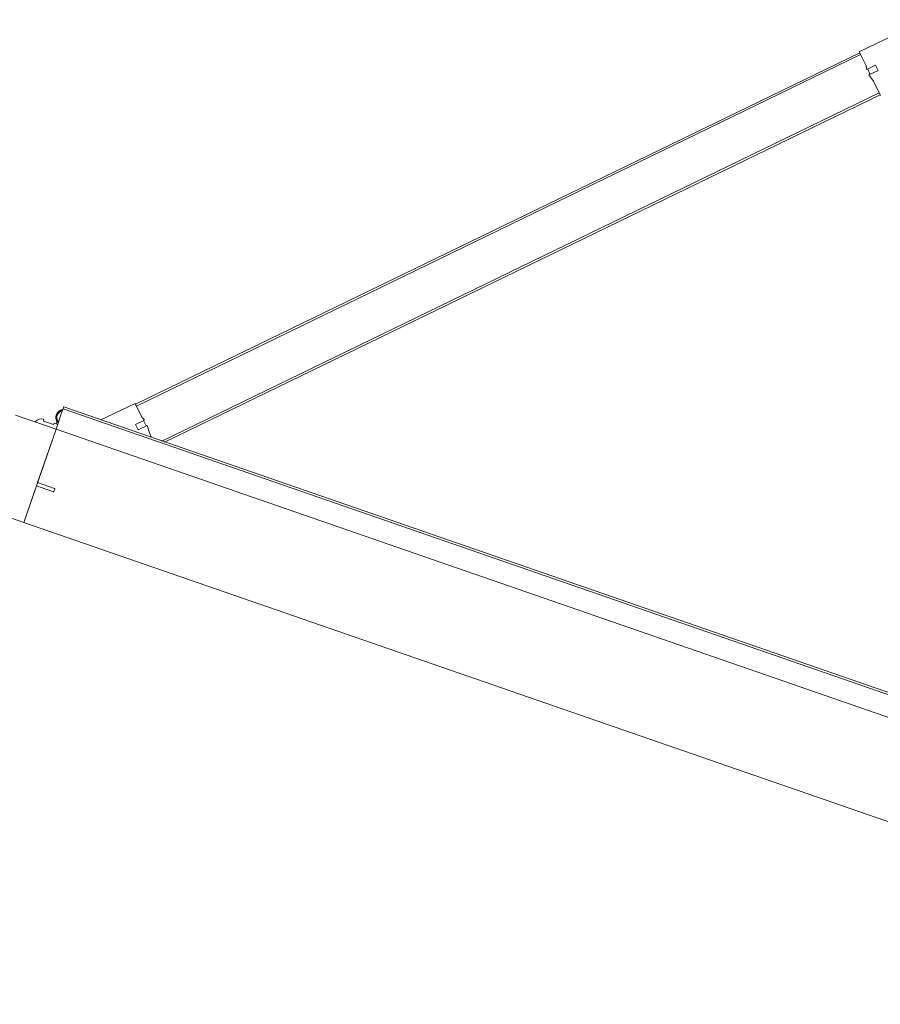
# Model space of a CAD drawing. Header units: millimetres. Extents: x 1512 to 2105, y 794 to 1149.
# Tile 60 of 256: x 1721.658 to 1722.545, y 847.854 to 848.869. Entities that reach past the tile are written whole.
import ezdxf

# ---------------------------------------------------------------- set-up
doc = ezdxf.new("R2010")
doc.units = ezdxf.units.MM
doc.layers.add('A-DOOR', color=31, linetype='Continuous', lineweight=9)

# ---------------------------------------------------------------- blocks, each defined once
blk = doc.blocks.new('5-panel_Bi-fold_external_door_10806 - Type 1-V7-اول')
at = {"layer": 'A-DOOR'}
for p, q in [((-1.6227, 0.7434), (-1.6764, 0.6897)), ((-1.6757, 0.689), (-2.262, 0.1027)), ((-1.6743, 0.6876), (-2.2606, 0.1012)), ((-1.6764, 0.6897), (-1.6652, 0.6785)), ((-1.6757, 0.689), (-1.6743, 0.6876)), ((-1.6632, 0.675), (-1.6561, 0.6821)), ((-1.6561, 0.6821), (-1.6518, 0.6779)), ((-1.6652, 0.6785), (-1.6632, 0.675)), ((-1.6624, 0.6757), (-1.6582, 0.6715)), ((-1.6518, 0.6779), (-1.6592, 0.6705)), ((-1.6592, 0.6705), (-1.6526, 0.6659)), ((-1.6526, 0.6659), (-1.641, 0.6543)), ((-1.6432, 0.6565), (-2.2239, 0.0757)), ((-1.6417, 0.655), (-2.2211, 0.0757)), ((-1.6432, 0.6565), (-1.6417, 0.655)), ((-2.2627, 0.1034), (-2.2904, 0.0757)), ((-2.2516, 0.0922), (-2.2627, 0.1034)), ((-2.2606, 0.1012), (-2.262, 0.1027)), ((-2.248, 0.0901), (-2.2516, 0.0922)), ((-2.2551, 0.083), (-2.248, 0.0901)), ((-2.2509, 0.0788), (-2.2551, 0.083)), ((-2.2435, 0.0861), (-2.2509, 0.0788)), ((-2.2445, 0.0851), (-2.2488, 0.0894)), ((-2.2389, 0.0796), (-2.2435, 0.0861)), ((2.581, 0.0759), (-2.331, 0.0759)), ((-2.331, 0.0755), (-2.331, 0.0759)), ((-2.331, 0.0743), (-2.331, 0.0755)), ((-2.331, 0.0737), (-2.331, 0.0743)), ((2.581, 0.0737), (-2.331, 0.0737)), ((-2.331, 0.0693), (-2.331, 0.0737)), ((-2.2351, 0.0757), (-2.2389, 0.0796)), ((-2.331, 0.0538), (-2.331, 0.0693)), ((-2.331, 0.0516), (-2.375, 0.0516)), ((-2.3461, 0.0569), (-2.3469, 0.0569)), ((-2.3461, 0.0569), (-2.3469, 0.0569)), ((-2.3461, 0.0553), (-2.3461, 0.0569)), ((-2.3461, 0.0553), (-2.3461, 0.0569)), ((-2.335, 0.0553), (-2.3461, 0.0553)), ((-2.331, 0.0569), (-2.335, 0.0569)), ((-2.335, 0.0569), (-2.335, 0.0553)), ((-2.3325, 0.0594), (-2.3325, 0.0569)), ((-2.3325, 0.0594), (-2.3325, 0.0569)), ((-2.3325, 0.0594), (-2.3325, 0.0569)), ((-2.3325, 0.0594), (-2.3325, 0.0569)), ((-2.331, 0.0516), (-2.331, 0.0538)), ((-2.331, -0.05), (-2.331, 0.0516)), ((-2.331, 0.0516), (2.581, 0.0516)), ((-2.331, -0.0065), (-2.331, 0.0516)), ((-2.3125, -0.0065), (-2.331, -0.0065)), ((-2.312, -0.0097), (-2.312, -0.007)), ((-2.331, -0.05), (-2.331, -0.0102)), ((-2.331, -0.0102), (-2.3125, -0.0102)), ((-2.375, -0.05), (-2.331, -0.05)), ((-2.331, -0.05), (2.581, -0.05))]:
    blk.add_line(p, q, dxfattribs=at)
at = {"layer": 'A-DOOR', "flags": 128}
blk.add_lwpolyline([(-2.3312, 0.0727), (-2.3315, 0.0725), (-2.3317, 0.0724), (-2.332, 0.0722), (-2.3323, 0.072), (-2.3325, 0.0718), (-2.3328, 0.0716), (-2.333, 0.0714), (-2.3332, 0.0712), (-2.3335, 0.0709), (-2.3337, 0.0707), (-2.3339, 0.0704), (-2.3341, 0.0702), (-2.3342, 0.0699), (-2.3344, 0.0696), (-2.3346, 0.0694), (-2.3347, 0.0691), (-2.3348, 0.0688), (-2.335, 0.0685), (-2.3351, 0.0682), (-2.3352, 0.0679), (-2.3352, 0.0676), (-2.3353, 0.0673), (-2.3354, 0.067), (-2.3354, 0.0666), (-2.3355, 0.0663), (-2.3355, 0.066), (-2.3355, 0.0657), (-2.3355, 0.0654), (-2.3355, 0.065), (-2.3355, 0.0647), (-2.3354, 0.0644), (-2.3354, 0.0641), (-2.3353, 0.0638), (-2.3352, 0.0635), (-2.3351, 0.0632), (-2.335, 0.0629), (-2.3349, 0.0626), (-2.3348, 0.0623), (-2.3346, 0.062), (-2.3345, 0.0617), (-2.3343, 0.0614), (-2.3342, 0.0612), (-2.334, 0.0609), (-2.3338, 0.0606), (-2.3336, 0.0604), (-2.3334, 0.0602), (-2.3331, 0.0599), (-2.3329, 0.0597), (-2.3327, 0.0595), (-2.3324, 0.0593), (-2.3322, 0.0591), (-2.3319, 0.0589), (-2.3316, 0.0587), (-2.3313, 0.0586), (-2.3311, 0.0584)], dxfattribs=at)
blk.add_lwpolyline([(-2.3312, 0.0727), (-2.3315, 0.0725), (-2.3317, 0.0724), (-2.332, 0.0722), (-2.3323, 0.072), (-2.3325, 0.0718), (-2.3328, 0.0716), (-2.333, 0.0714), (-2.3332, 0.0712), (-2.3335, 0.0709), (-2.3337, 0.0707), (-2.3339, 0.0704), (-2.3341, 0.0702), (-2.3342, 0.0699), (-2.3344, 0.0696), (-2.3346, 0.0694), (-2.3347, 0.0691), (-2.3348, 0.0688), (-2.335, 0.0685), (-2.3351, 0.0682), (-2.3352, 0.0679), (-2.3352, 0.0676), (-2.3353, 0.0673), (-2.3354, 0.067), (-2.3354, 0.0666), (-2.3355, 0.0663), (-2.3355, 0.066), (-2.3355, 0.0657), (-2.3355, 0.0654), (-2.3355, 0.065), (-2.3355, 0.0647), (-2.3354, 0.0644), (-2.3354, 0.0641), (-2.3353, 0.0638), (-2.3352, 0.0635), (-2.3351, 0.0632), (-2.335, 0.0629), (-2.3349, 0.0626), (-2.3348, 0.0623), (-2.3346, 0.062), (-2.3345, 0.0617), (-2.3343, 0.0614), (-2.3342, 0.0612), (-2.334, 0.0609), (-2.3338, 0.0606), (-2.3336, 0.0604), (-2.3334, 0.0602), (-2.3331, 0.0599), (-2.3329, 0.0597), (-2.3327, 0.0595), (-2.3324, 0.0593), (-2.3322, 0.0591), (-2.3319, 0.0589), (-2.3316, 0.0587), (-2.3313, 0.0586), (-2.3311, 0.0584)], dxfattribs=at)
blk.add_lwpolyline([(-2.3312, 0.0727), (-2.3315, 0.0725), (-2.3317, 0.0724), (-2.332, 0.0722), (-2.3323, 0.072), (-2.3325, 0.0718), (-2.3328, 0.0716), (-2.333, 0.0714), (-2.3332, 0.0712), (-2.3335, 0.0709), (-2.3337, 0.0707), (-2.3339, 0.0704), (-2.3341, 0.0702), (-2.3342, 0.0699), (-2.3344, 0.0696), (-2.3346, 0.0694), (-2.3347, 0.0691), (-2.3348, 0.0688), (-2.335, 0.0685), (-2.3351, 0.0682), (-2.3352, 0.0679), (-2.3352, 0.0676), (-2.3353, 0.0673), (-2.3354, 0.067), (-2.3354, 0.0666), (-2.3355, 0.0663), (-2.3355, 0.066), (-2.3355, 0.0657), (-2.3355, 0.0654), (-2.3355, 0.065), (-2.3355, 0.0647), (-2.3354, 0.0644), (-2.3354, 0.0641), (-2.3353, 0.0638), (-2.3352, 0.0635), (-2.3351, 0.0632), (-2.335, 0.0629), (-2.3349, 0.0626), (-2.3348, 0.0623), (-2.3346, 0.062), (-2.3345, 0.0617), (-2.3343, 0.0614), (-2.3342, 0.0612), (-2.334, 0.0609), (-2.3338, 0.0606), (-2.3336, 0.0604), (-2.3334, 0.0602), (-2.3331, 0.0599), (-2.3329, 0.0597), (-2.3327, 0.0595), (-2.3324, 0.0593), (-2.3322, 0.0591), (-2.3319, 0.0589), (-2.3316, 0.0587), (-2.3313, 0.0586), (-2.3311, 0.0584)], dxfattribs=at)
blk.add_lwpolyline([(-2.3312, 0.0727), (-2.3315, 0.0725), (-2.3317, 0.0724), (-2.332, 0.0722), (-2.3323, 0.072), (-2.3325, 0.0718), (-2.3328, 0.0716), (-2.333, 0.0714), (-2.3332, 0.0712), (-2.3335, 0.0709), (-2.3337, 0.0707), (-2.3339, 0.0704), (-2.3341, 0.0702), (-2.3342, 0.0699), (-2.3344, 0.0696), (-2.3346, 0.0694), (-2.3347, 0.0691), (-2.3348, 0.0688), (-2.335, 0.0685), (-2.3351, 0.0682), (-2.3352, 0.0679), (-2.3352, 0.0676), (-2.3353, 0.0673), (-2.3354, 0.067), (-2.3354, 0.0666), (-2.3355, 0.0663), (-2.3355, 0.066), (-2.3355, 0.0657), (-2.3355, 0.0654), (-2.3355, 0.065), (-2.3355, 0.0647), (-2.3354, 0.0644), (-2.3354, 0.0641), (-2.3353, 0.0638), (-2.3352, 0.0635), (-2.3351, 0.0632), (-2.335, 0.0629), (-2.3349, 0.0626), (-2.3348, 0.0623), (-2.3346, 0.062), (-2.3345, 0.0617), (-2.3343, 0.0614), (-2.3342, 0.0612), (-2.334, 0.0609), (-2.3338, 0.0606), (-2.3336, 0.0604), (-2.3334, 0.0602), (-2.3331, 0.0599), (-2.3329, 0.0597), (-2.3327, 0.0595), (-2.3324, 0.0593), (-2.3322, 0.0591), (-2.3319, 0.0589), (-2.3316, 0.0587), (-2.3313, 0.0586), (-2.3311, 0.0584)], dxfattribs=at)
blk.add_lwpolyline([(-2.3312, 0.0727), (-2.3315, 0.0725), (-2.3317, 0.0724), (-2.332, 0.0722), (-2.3323, 0.072), (-2.3325, 0.0718), (-2.3328, 0.0716), (-2.333, 0.0714), (-2.3332, 0.0712), (-2.3335, 0.0709), (-2.3337, 0.0707), (-2.3339, 0.0704), (-2.3341, 0.0702), (-2.3342, 0.0699), (-2.3344, 0.0696), (-2.3346, 0.0694), (-2.3347, 0.0691), (-2.3348, 0.0688), (-2.335, 0.0685), (-2.3351, 0.0682), (-2.3352, 0.0679), (-2.3352, 0.0676), (-2.3353, 0.0673), (-2.3354, 0.067), (-2.3354, 0.0666), (-2.3355, 0.0663), (-2.3355, 0.066), (-2.3355, 0.0657), (-2.3355, 0.0654), (-2.3355, 0.065), (-2.3355, 0.0647), (-2.3354, 0.0644), (-2.3354, 0.0641), (-2.3353, 0.0638), (-2.3352, 0.0635), (-2.3351, 0.0632), (-2.335, 0.0629), (-2.3349, 0.0626), (-2.3348, 0.0623), (-2.3346, 0.062), (-2.3345, 0.0617), (-2.3343, 0.0614), (-2.3342, 0.0612), (-2.334, 0.0609), (-2.3338, 0.0606), (-2.3336, 0.0604), (-2.3334, 0.0602), (-2.3331, 0.0599), (-2.3329, 0.0597), (-2.3327, 0.0595), (-2.3324, 0.0593), (-2.3322, 0.0591), (-2.3319, 0.0589), (-2.3316, 0.0587), (-2.3313, 0.0586), (-2.3311, 0.0584)], dxfattribs=at)
blk.add_lwpolyline([(-2.3312, 0.0727), (-2.3315, 0.0725), (-2.3317, 0.0724), (-2.332, 0.0722), (-2.3323, 0.072), (-2.3325, 0.0718), (-2.3328, 0.0716), (-2.333, 0.0714), (-2.3332, 0.0712), (-2.3335, 0.0709), (-2.3337, 0.0707), (-2.3339, 0.0704), (-2.3341, 0.0702), (-2.3342, 0.0699), (-2.3344, 0.0696), (-2.3346, 0.0694), (-2.3347, 0.0691), (-2.3348, 0.0688), (-2.335, 0.0685), (-2.3351, 0.0682), (-2.3352, 0.0679), (-2.3352, 0.0676), (-2.3353, 0.0673), (-2.3354, 0.067), (-2.3354, 0.0666), (-2.3355, 0.0663), (-2.3355, 0.066), (-2.3355, 0.0657), (-2.3355, 0.0654), (-2.3355, 0.065), (-2.3355, 0.0647), (-2.3354, 0.0644), (-2.3354, 0.0641), (-2.3353, 0.0638), (-2.3352, 0.0635), (-2.3351, 0.0632), (-2.335, 0.0629), (-2.3349, 0.0626), (-2.3348, 0.0623), (-2.3346, 0.062), (-2.3345, 0.0617), (-2.3343, 0.0614), (-2.3342, 0.0612), (-2.334, 0.0609), (-2.3338, 0.0606), (-2.3336, 0.0604), (-2.3334, 0.0602), (-2.3331, 0.0599), (-2.3329, 0.0597), (-2.3327, 0.0595), (-2.3324, 0.0593), (-2.3322, 0.0591), (-2.3319, 0.0589), (-2.3316, 0.0587), (-2.3313, 0.0586), (-2.3311, 0.0584)], dxfattribs=at)
blk.add_lwpolyline([(-2.3312, 0.0727), (-2.3315, 0.0725), (-2.3317, 0.0724), (-2.332, 0.0722), (-2.3323, 0.072), (-2.3325, 0.0718), (-2.3328, 0.0716), (-2.333, 0.0714), (-2.3332, 0.0712), (-2.3335, 0.0709), (-2.3337, 0.0707), (-2.3339, 0.0704), (-2.3341, 0.0702), (-2.3342, 0.0699), (-2.3344, 0.0696), (-2.3346, 0.0694), (-2.3347, 0.0691), (-2.3348, 0.0688), (-2.335, 0.0685), (-2.3351, 0.0682), (-2.3352, 0.0679), (-2.3352, 0.0676), (-2.3353, 0.0673), (-2.3354, 0.067), (-2.3354, 0.0666), (-2.3355, 0.0663), (-2.3355, 0.066), (-2.3355, 0.0657), (-2.3355, 0.0654), (-2.3355, 0.065), (-2.3355, 0.0647), (-2.3354, 0.0644), (-2.3354, 0.0641), (-2.3353, 0.0638), (-2.3352, 0.0635), (-2.3351, 0.0632), (-2.335, 0.0629), (-2.3349, 0.0626), (-2.3348, 0.0623), (-2.3346, 0.062), (-2.3345, 0.0617), (-2.3343, 0.0614), (-2.3342, 0.0612), (-2.334, 0.0609), (-2.3338, 0.0606), (-2.3336, 0.0604), (-2.3334, 0.0602), (-2.3331, 0.0599), (-2.3329, 0.0597), (-2.3327, 0.0595), (-2.3324, 0.0593), (-2.3322, 0.0591), (-2.3319, 0.0589), (-2.3316, 0.0587), (-2.3313, 0.0586), (-2.3311, 0.0584)], dxfattribs=at)
blk.add_lwpolyline([(-2.3312, 0.0727), (-2.3315, 0.0725), (-2.3317, 0.0724), (-2.332, 0.0722), (-2.3323, 0.072), (-2.3325, 0.0718), (-2.3328, 0.0716), (-2.333, 0.0714), (-2.3332, 0.0712), (-2.3335, 0.0709), (-2.3337, 0.0707), (-2.3339, 0.0704), (-2.3341, 0.0702), (-2.3342, 0.0699), (-2.3344, 0.0696), (-2.3346, 0.0694), (-2.3347, 0.0691), (-2.3348, 0.0688), (-2.335, 0.0685), (-2.3351, 0.0682), (-2.3352, 0.0679), (-2.3352, 0.0676), (-2.3353, 0.0673), (-2.3354, 0.067), (-2.3354, 0.0666), (-2.3355, 0.0663), (-2.3355, 0.066), (-2.3355, 0.0657), (-2.3355, 0.0654), (-2.3355, 0.065), (-2.3355, 0.0647), (-2.3354, 0.0644), (-2.3354, 0.0641), (-2.3353, 0.0638), (-2.3352, 0.0635), (-2.3351, 0.0632), (-2.335, 0.0629), (-2.3349, 0.0626), (-2.3348, 0.0623), (-2.3346, 0.062), (-2.3345, 0.0617), (-2.3343, 0.0614), (-2.3342, 0.0612), (-2.334, 0.0609), (-2.3338, 0.0606), (-2.3336, 0.0604), (-2.3334, 0.0602), (-2.3331, 0.0599), (-2.3329, 0.0597), (-2.3327, 0.0595), (-2.3324, 0.0593), (-2.3322, 0.0591), (-2.3319, 0.0589), (-2.3316, 0.0587), (-2.3313, 0.0586), (-2.3311, 0.0584)], dxfattribs=at)
at = {"layer": 'A-DOOR'}
for centre, radius, start, end in [((-2.3275, 0.0656), 0.007, 124.641, 235.359), ((-2.3469, 0.0499), 0.007, 90, 159.7478), ((-2.3469, 0.0499), 0.007, 90, 159.7478), ((-2.353, 0.0521), 0.0005, 159.7478, 270), ((-2.353, 0.0521), 0.0005, 159.7478, 270), ((-2.3275, 0.0656), 0.008, 231.3178, 244.0452), ((-2.3275, 0.0656), 0.008, 231.3178, 244.0452), ((-2.3275, 0.0656), 0.008, 231.3178, 244.0452), ((-2.3275, 0.0656), 0.008, 231.3178, 244.0452), ((-2.3125, -0.007), 0.0005, 0, 90), ((-2.3125, -0.0097), 0.0005, 270, 0)]:
    blk.add_arc(centre, radius, start, end, dxfattribs=at)

msp = doc.modelspace()

# ---------------------------------------------------------------- block references
at = {"layer": 'A-DOOR', "rotation": 340.8941701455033}
msp.add_blockref('5-panel_Bi-fold_external_door_10806 - Type 1-V7-اول', (1723.8814, 847.6351), dxfattribs=at)

doc.saveas('drawing.dxf')
